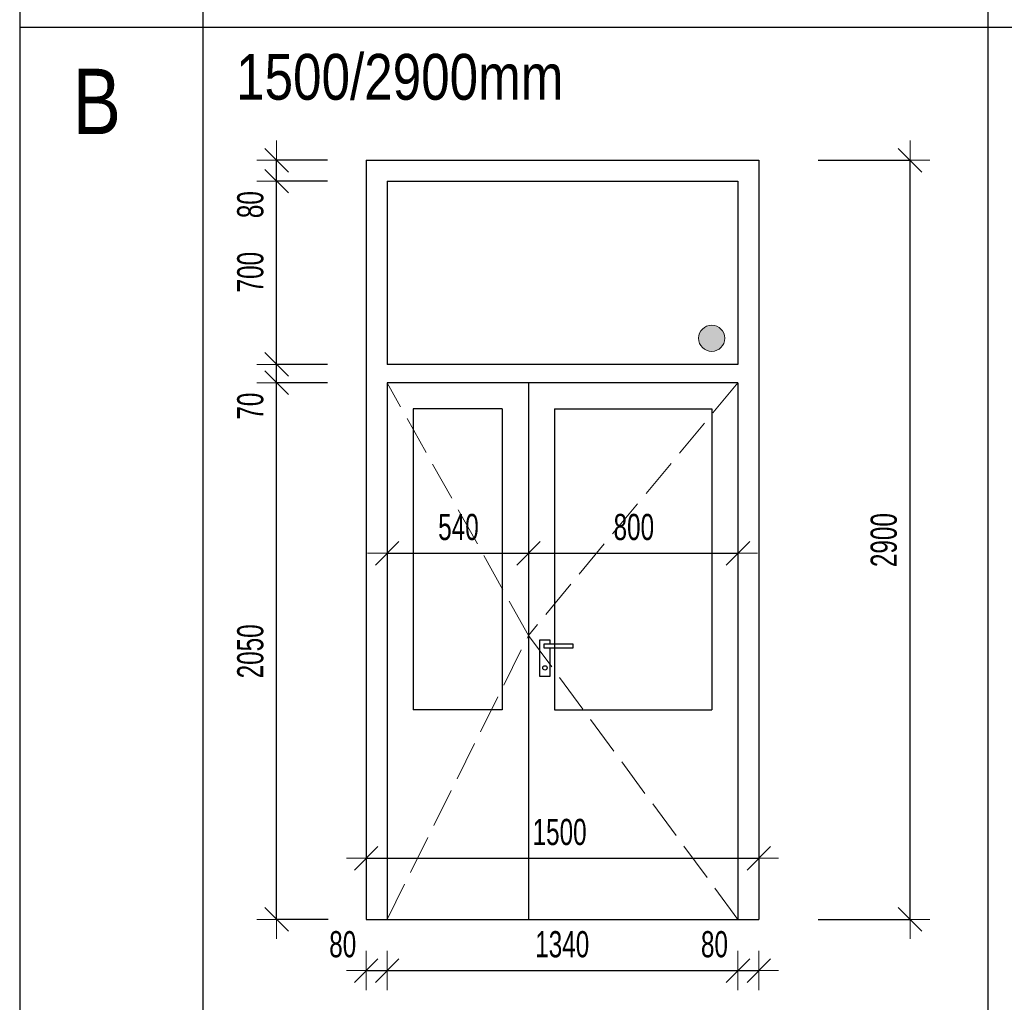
# Model space of a CAD drawing. Header units: millimetres. Extents: x -113432 to -55977, y -63841 to -50076.
# Tile 3 of 7: x -100839 to -97078, y -57999 to -54246. Entities that reach past the tile are written whole.
import ezdxf

# ---------------------------------------------------------------- set-up
doc = ezdxf.new("R2010")
doc.units = ezdxf.units.MM
doc.header["$PDMODE"] = 65
doc.linetypes.add('Carkovana 2x_1', pattern=[200, 150, -50])
doc.layers.add('XR$1$VÝPIS VNĚJŠÍCH VÝPLŇÍ_1', color=7, linetype='Continuous', lineweight=25)
doc.styles.add('ARIAL', font='ARIAL.TTF')
doc.styles.add('ARIALNARROW', font='ARIALN.TTF')
doc.dimstyles.new('DIMSTYLE_3', dxfattribs={"dimtxt": 100, "dimasz": 150, "dimexe": 0, "dimexo": 0, "dimgap": 50, "dimtad": 2, "dimdec": 0, "dimrnd": 5, "dimzin": 12, "dimdsep": 46, "dimtxsty": 'ARIALNARROW', "dimblk1": 'ALL_ML_STRICH', "dimblk2": 'ALL_ML_STRICH', "dimsah": 1, "dimcen": 0, "dimclrd": 6, "dimclre": 6, "dimclrt": 6, "dimadec": 0, "dimazin": 0, "dimtfac": 1, "dimtdec": 0, "dimtix": 1, "dimtmove": 2, "dimatfit": 3, "dimfxl": 0, "dimtzin": 0, "dimlwd": 0, "dimlwe": 13, "dimarcsym": 0})
doc.dimstyles.new('DIMSTYLE_5', dxfattribs={"dimtxt": 100, "dimasz": 150, "dimexe": 0, "dimexo": 0, "dimgap": 50, "dimtad": 2, "dimdec": 0, "dimrnd": 5, "dimzin": 12, "dimdsep": 46, "dimtxsty": 'ARIALNARROW', "dimblk1": 'ALL_ML_STRICH', "dimblk2": 'ALL_ML_STRICH', "dimsah": 1, "dimcen": 0, "dimclrd": 6, "dimclre": 6, "dimclrt": 6, "dimadec": 0, "dimazin": 0, "dimtfac": 1, "dimtdec": 0, "dimtix": 1, "dimtmove": 2, "dimatfit": 3, "dimfxl": 0, "dimtvp": 1.2, "dimtzin": 0, "dimlwd": 0, "dimlwe": 13, "dimarcsym": 0})

# ---------------------------------------------------------------- blocks, each defined once
blk = doc.blocks.new('ALL_ML_STRICH')
at = {"color": 0, "linetype": 'ByBlock', "lineweight": -2}
for p, q in [((-0.3, -0.3), (0.3, 0.3)), ((0, -0.5), (0, 0.5)), ((-1, 0), (0.5, 0))]:
    blk.add_line(p, q, dxfattribs=at)
blk = doc.blocks.new('*D40')
at = {"layer": 'DEFPOINTS', "color": 6, "linetype": 'Continuous', "lineweight": 13}
for p in [(-98015.7, -54782.6), (-98015.7, -57682.6), (-97438.1, -57682.6)]:
    blk.add_point(p, dxfattribs=at)
at = {"layer": 'XR$1$VÝPIS VNĚJŠÍCH VÝPLŇÍ_1', "color": 6, "linetype": 'Continuous', "lineweight": -2}
for p, q in [((-97789.4, -54782.6), (-97438.1, -54782.6)), ((-97438.1, -57682.6), (-97438.1, -54782.6)), ((-97789.4, -57682.6), (-97438.1, -57682.6))]:
    blk.add_line(p, q, dxfattribs=at)
at = {"layer": 'XR$1$VÝPIS VNĚJŠÍCH VÝPLŇÍ_1', "color": 6, "linetype": 'Continuous', "lineweight": 13, "xscale": 150, "yscale": 150, "zscale": 150}
for p, rotation in [((-97438.1, -54782.6), 90), ((-97438.1, -57682.6), 270)]:
    blk.add_blockref('ALL_ML_STRICH', p, dxfattribs=dict(at, rotation=rotation))
at = {"layer": 'XR$1$VÝPIS VNĚJŠÍCH VÝPLŇÍ_1', "color": 6, "linetype": 'Continuous', "lineweight": 13, "insert": (-97538.1, -56233.7), "char_height": 100, "width": 324.571, "attachment_point": 5, "rotation": 90, "style": 'ARIALNARROW'}
blk.add_mtext('\\W0.81;\\A1;{2900}', dxfattribs=at)
blk = doc.blocks.new('*D41')
at = {"layer": 'DEFPOINTS', "color": 6, "linetype": 'Continuous', "lineweight": 13}
for p in [(-99515.7, -57449.3), (-99515.7, -57682.6), (-98015.7, -57682.6)]:
    blk.add_point(p, dxfattribs=at)
at = {"layer": 'XR$1$VÝPIS VNĚJŠÍCH VÝPLŇÍ_1', "color": 6, "linetype": 'Continuous', "lineweight": -2}
for p, q in [((-99515.7, -57449.3), (-99515.7, -57449.3)), ((-99515.7, -57449.3), (-98015.7, -57449.3)), ((-98015.7, -57449.3), (-98015.7, -57449.3))]:
    blk.add_line(p, q, dxfattribs=at)
at = {"layer": 'XR$1$VÝPIS VNĚJŠÍCH VÝPLŇÍ_1', "color": 6, "linetype": 'Continuous', "lineweight": 13, "xscale": 150, "yscale": 150, "zscale": 150, "rotation": 180}
blk.add_blockref('ALL_ML_STRICH', (-99515.7, -57449.3), dxfattribs=at)
at = {"layer": 'XR$1$VÝPIS VNĚJŠÍCH VÝPLŇÍ_1', "color": 6, "linetype": 'Continuous', "lineweight": 13, "xscale": 150, "yscale": 150, "zscale": 150}
blk.add_blockref('ALL_ML_STRICH', (-98015.7, -57449.3), dxfattribs=at)
at = {"layer": 'XR$1$VÝPIS VNĚJŠÍCH VÝPLŇÍ_1', "color": 6, "linetype": 'Continuous', "lineweight": 13, "insert": (-98776.8, -57349.3), "char_height": 100, "width": 324.571, "attachment_point": 5, "style": 'ARIALNARROW'}
blk.add_mtext('\\W0.81;\\A1;{1500}', dxfattribs=at)
blk = doc.blocks.new('*D42')
at = {"layer": 'DEFPOINTS', "color": 6, "linetype": 'Continuous', "lineweight": 13}
for p in [(-99515.7, -57682.6), (-99435.7, -57682.6), (-99515.7, -57878.2)]:
    blk.add_point(p, dxfattribs=at)
at = {"layer": 'XR$1$VÝPIS VNĚJŠÍCH VÝPLŇÍ_1', "color": 6, "linetype": 'Continuous', "lineweight": -2}
for p, q in [((-99515.7, -57878.2), (-99515.7, -57878.2)), ((-99515.7, -57878.2), (-99435.7, -57878.2)), ((-99435.7, -57878.2), (-99435.7, -57878.2))]:
    blk.add_line(p, q, dxfattribs=at)
at = {"layer": 'XR$1$VÝPIS VNĚJŠÍCH VÝPLŇÍ_1', "color": 6, "linetype": 'Continuous', "lineweight": 13, "xscale": 150, "yscale": 150, "zscale": 150, "rotation": 180}
blk.add_blockref('ALL_ML_STRICH', (-99515.7, -57878.2), dxfattribs=at)
at = {"layer": 'XR$1$VÝPIS VNĚJŠÍCH VÝPLŇÍ_1', "color": 6, "linetype": 'Continuous', "lineweight": 13, "xscale": 150, "yscale": 150, "zscale": 150}
blk.add_blockref('ALL_ML_STRICH', (-99435.7, -57878.2), dxfattribs=at)
at = {"layer": 'XR$1$VÝPIS VNĚJŠÍCH VÝPLŇÍ_1', "color": 6, "linetype": 'Continuous', "lineweight": 13, "insert": (-99605.3, -57778.2), "char_height": 100, "width": 162.286, "attachment_point": 5, "style": 'ARIALNARROW'}
blk.add_mtext('\\W0.81;\\A1;{80}', dxfattribs=at)
blk = doc.blocks.new('*D43')
at = {"layer": 'DEFPOINTS', "color": 6, "linetype": 'Continuous', "lineweight": 13}
for p in [(-99435.7, -57682.6), (-98095.7, -57682.6), (-99435.7, -57878.2)]:
    blk.add_point(p, dxfattribs=at)
at = {"layer": 'XR$1$VÝPIS VNĚJŠÍCH VÝPLŇÍ_1', "color": 6, "linetype": 'Continuous', "lineweight": -2}
for p, q in [((-99435.7, -57878.2), (-99435.7, -57878.2)), ((-99435.7, -57878.2), (-98095.7, -57878.2)), ((-98095.7, -57878.2), (-98095.7, -57878.2))]:
    blk.add_line(p, q, dxfattribs=at)
at = {"layer": 'XR$1$VÝPIS VNĚJŠÍCH VÝPLŇÍ_1', "color": 6, "linetype": 'Continuous', "lineweight": 13, "xscale": 150, "yscale": 150, "zscale": 150, "rotation": 180}
blk.add_blockref('ALL_ML_STRICH', (-99435.7, -57878.2), dxfattribs=at)
at = {"layer": 'XR$1$VÝPIS VNĚJŠÍCH VÝPLŇÍ_1', "color": 6, "linetype": 'Continuous', "lineweight": 13, "xscale": 150, "yscale": 150, "zscale": 150}
blk.add_blockref('ALL_ML_STRICH', (-98095.7, -57878.2), dxfattribs=at)
at = {"layer": 'XR$1$VÝPIS VNĚJŠÍCH VÝPLŇÍ_1', "color": 6, "linetype": 'Continuous', "lineweight": 13, "insert": (-98766.8, -57778.2), "char_height": 100, "width": 324.571, "attachment_point": 5, "style": 'ARIALNARROW'}
blk.add_mtext('\\W0.81;\\A1;{1340}', dxfattribs=at)
blk = doc.blocks.new('*D44')
at = {"layer": 'DEFPOINTS', "color": 6, "linetype": 'Continuous', "lineweight": 13}
for p in [(-98095.7, -57682.6), (-98015.7, -57682.6), (-98095.7, -57878.2)]:
    blk.add_point(p, dxfattribs=at)
at = {"layer": 'XR$1$VÝPIS VNĚJŠÍCH VÝPLŇÍ_1', "color": 6, "linetype": 'Continuous', "lineweight": -2}
for p, q in [((-98095.7, -57878.2), (-98095.7, -57878.2)), ((-98095.7, -57878.2), (-98015.7, -57878.2)), ((-98015.7, -57878.2), (-98015.7, -57878.2))]:
    blk.add_line(p, q, dxfattribs=at)
at = {"layer": 'XR$1$VÝPIS VNĚJŠÍCH VÝPLŇÍ_1', "color": 6, "linetype": 'Continuous', "lineweight": 13, "xscale": 150, "yscale": 150, "zscale": 150, "rotation": 180}
blk.add_blockref('ALL_ML_STRICH', (-98095.7, -57878.2), dxfattribs=at)
at = {"layer": 'XR$1$VÝPIS VNĚJŠÍCH VÝPLŇÍ_1', "color": 6, "linetype": 'Continuous', "lineweight": 13, "xscale": 150, "yscale": 150, "zscale": 150}
blk.add_blockref('ALL_ML_STRICH', (-98015.7, -57878.2), dxfattribs=at)
at = {"layer": 'XR$1$VÝPIS VNĚJŠÍCH VÝPLŇÍ_1', "color": 6, "linetype": 'Continuous', "lineweight": 13, "insert": (-98185.3, -57778.2), "char_height": 100, "width": 162.286, "attachment_point": 5, "style": 'ARIALNARROW'}
blk.add_mtext('\\W0.81;\\A1;{80}', dxfattribs=at)
blk = doc.blocks.new('*D45')
at = {"layer": 'DEFPOINTS', "color": 6, "linetype": 'Continuous', "lineweight": 13}
for p in [(-99435.7, -56284.2), (-99435.7, -56284.2), (-98895.7, -56290.1)]:
    blk.add_point(p, dxfattribs=at)
at = {"layer": 'XR$1$VÝPIS VNĚJŠÍCH VÝPLŇÍ_1', "color": 6, "linetype": 'Continuous', "lineweight": -2}
for p, q in [((-99435.7, -56284.2), (-99435.7, -56284.2)), ((-99435.7, -56284.2), (-98895.7, -56284.2)), ((-98895.7, -56284.2), (-98895.7, -56284.2))]:
    blk.add_line(p, q, dxfattribs=at)
at = {"layer": 'XR$1$VÝPIS VNĚJŠÍCH VÝPLŇÍ_1', "color": 6, "linetype": 'Continuous', "lineweight": 13, "xscale": 150, "yscale": 150, "zscale": 150, "rotation": 180}
blk.add_blockref('ALL_ML_STRICH', (-99435.7, -56284.2), dxfattribs=at)
at = {"layer": 'XR$1$VÝPIS VNĚJŠÍCH VÝPLŇÍ_1', "color": 6, "linetype": 'Continuous', "lineweight": 13, "xscale": 150, "yscale": 150, "zscale": 150}
blk.add_blockref('ALL_ML_STRICH', (-98895.7, -56284.2), dxfattribs=at)
at = {"layer": 'XR$1$VÝPIS VNĚJŠÍCH VÝPLŇÍ_1', "color": 6, "linetype": 'Continuous', "lineweight": 13, "insert": (-99163.2, -56184.2), "char_height": 100, "width": 243.429, "attachment_point": 5, "style": 'ARIALNARROW'}
blk.add_mtext('\\W0.81;\\A1;{540}', dxfattribs=at)
blk = doc.blocks.new('*D46')
at = {"layer": 'DEFPOINTS', "color": 6, "linetype": 'Continuous', "lineweight": 13}
for p in [(-98895.7, -56284.2), (-98895.7, -56290.1), (-98095.7, -56290.1)]:
    blk.add_point(p, dxfattribs=at)
at = {"layer": 'XR$1$VÝPIS VNĚJŠÍCH VÝPLŇÍ_1', "color": 6, "linetype": 'Continuous', "lineweight": -2}
for p, q in [((-98895.7, -56284.2), (-98895.7, -56284.2)), ((-98895.7, -56284.2), (-98095.7, -56284.2)), ((-98095.7, -56284.2), (-98095.7, -56284.2))]:
    blk.add_line(p, q, dxfattribs=at)
at = {"layer": 'XR$1$VÝPIS VNĚJŠÍCH VÝPLŇÍ_1', "color": 6, "linetype": 'Continuous', "lineweight": 13, "xscale": 150, "yscale": 150, "zscale": 150, "rotation": 180}
blk.add_blockref('ALL_ML_STRICH', (-98895.7, -56284.2), dxfattribs=at)
at = {"layer": 'XR$1$VÝPIS VNĚJŠÍCH VÝPLŇÍ_1', "color": 6, "linetype": 'Continuous', "lineweight": 13, "xscale": 150, "yscale": 150, "zscale": 150}
blk.add_blockref('ALL_ML_STRICH', (-98095.7, -56284.2), dxfattribs=at)
at = {"layer": 'XR$1$VÝPIS VNĚJŠÍCH VÝPLŇÍ_1', "color": 6, "linetype": 'Continuous', "lineweight": 13, "insert": (-98493.2, -56184.2), "char_height": 100, "width": 243.429, "attachment_point": 5, "style": 'ARIALNARROW'}
blk.add_mtext('\\W0.81;\\A1;{800}', dxfattribs=at)
blk = doc.blocks.new('*D51')
at = {"layer": 'DEFPOINTS', "color": 6, "linetype": 'Continuous', "lineweight": 13}
for p in [(-99435.7, -55632.6), (-99857.9, -57682.6), (-99515.7, -57682.6)]:
    blk.add_point(p, dxfattribs=at)
at = {"layer": 'XR$1$VÝPIS VNĚJŠÍCH VÝPLŇÍ_1', "color": 6, "linetype": 'Continuous', "lineweight": -2}
for p, q in [((-99663.1, -55632.6), (-99857.9, -55632.6)), ((-99857.9, -57682.6), (-99857.9, -55632.6)), ((-99661.1, -57682.6), (-99857.9, -57682.6))]:
    blk.add_line(p, q, dxfattribs=at)
at = {"layer": 'XR$1$VÝPIS VNĚJŠÍCH VÝPLŇÍ_1', "color": 6, "linetype": 'Continuous', "lineweight": 13, "xscale": 150, "yscale": 150, "zscale": 150}
for p, rotation in [((-99857.9, -55632.6), 90), ((-99857.9, -57682.6), 270)]:
    blk.add_blockref('ALL_ML_STRICH', p, dxfattribs=dict(at, rotation=rotation))
at = {"layer": 'XR$1$VÝPIS VNĚJŠÍCH VÝPLŇÍ_1', "color": 6, "linetype": 'Continuous', "lineweight": 13, "insert": (-99957.9, -56658.7), "char_height": 100, "width": 324.571, "attachment_point": 5, "rotation": 90, "style": 'ARIALNARROW'}
blk.add_mtext('\\W0.81;\\A1;{2050}', dxfattribs=at)
blk = doc.blocks.new('*D52')
at = {"layer": 'DEFPOINTS', "color": 6, "linetype": 'Continuous', "lineweight": 13}
for p in [(-99435.7, -55562.6), (-99857.9, -55632.6), (-99435.7, -55632.6)]:
    blk.add_point(p, dxfattribs=at)
at = {"layer": 'XR$1$VÝPIS VNĚJŠÍCH VÝPLŇÍ_1', "color": 6, "linetype": 'Continuous', "lineweight": -2}
for p, q in [((-99663.1, -55562.6), (-99857.9, -55562.6)), ((-99857.9, -55632.6), (-99857.9, -55562.6)), ((-99663.1, -55632.6), (-99857.9, -55632.6))]:
    blk.add_line(p, q, dxfattribs=at)
at = {"layer": 'XR$1$VÝPIS VNĚJŠÍCH VÝPLŇÍ_1', "color": 6, "linetype": 'Continuous', "lineweight": 13, "xscale": 150, "yscale": 150, "zscale": 150}
for p, rotation in [((-99857.9, -55632.6), 270), ((-99857.9, -55562.6), 90)]:
    blk.add_blockref('ALL_ML_STRICH', p, dxfattribs=dict(at, rotation=rotation))
at = {"layer": 'XR$1$VÝPIS VNĚJŠÍCH VÝPLŇÍ_1', "color": 6, "linetype": 'Continuous', "lineweight": 13, "insert": (-99957.9, -55722.1), "char_height": 100, "width": 162.286, "attachment_point": 5, "rotation": 90, "style": 'ARIALNARROW'}
blk.add_mtext('\\W0.81;\\A1;{70}', dxfattribs=at)
blk = doc.blocks.new('*D53')
at = {"layer": 'DEFPOINTS', "color": 6, "linetype": 'Continuous', "lineweight": 13}
for p in [(-99435.7, -54862.6), (-99857.9, -55562.6), (-99435.7, -55562.6)]:
    blk.add_point(p, dxfattribs=at)
at = {"layer": 'XR$1$VÝPIS VNĚJŠÍCH VÝPLŇÍ_1', "color": 6, "linetype": 'Continuous', "lineweight": -2}
for p, q in [((-99663.8, -54862.6), (-99857.9, -54862.6)), ((-99857.9, -55562.6), (-99857.9, -54862.6)), ((-99663.1, -55562.6), (-99857.9, -55562.6))]:
    blk.add_line(p, q, dxfattribs=at)
at = {"layer": 'XR$1$VÝPIS VNĚJŠÍCH VÝPLŇÍ_1', "color": 6, "linetype": 'Continuous', "lineweight": 13, "xscale": 150, "yscale": 150, "zscale": 150}
for p, rotation in [((-99857.9, -54862.6), 90), ((-99857.9, -55562.6), 270)]:
    blk.add_blockref('ALL_ML_STRICH', p, dxfattribs=dict(at, rotation=rotation))
at = {"layer": 'XR$1$VÝPIS VNĚJŠÍCH VÝPLŇÍ_1', "color": 6, "linetype": 'Continuous', "lineweight": 13, "insert": (-99957.9, -55210.1), "char_height": 100, "width": 243.429, "attachment_point": 5, "rotation": 90, "style": 'ARIALNARROW'}
blk.add_mtext('\\W0.81;\\A1;{700}', dxfattribs=at)
blk = doc.blocks.new('*D54')
at = {"layer": 'DEFPOINTS', "color": 6, "linetype": 'Continuous', "lineweight": 13}
for p in [(-99515.7, -54782.6), (-99857.9, -54862.6), (-99435.7, -54862.6)]:
    blk.add_point(p, dxfattribs=at)
at = {"layer": 'XR$1$VÝPIS VNĚJŠÍCH VÝPLŇÍ_1', "color": 6, "linetype": 'Continuous', "lineweight": -2}
for p, q in [((-99663.8, -54782.6), (-99857.9, -54782.6)), ((-99857.9, -54862.6), (-99857.9, -54782.6)), ((-99663.8, -54862.6), (-99857.9, -54862.6))]:
    blk.add_line(p, q, dxfattribs=at)
at = {"layer": 'XR$1$VÝPIS VNĚJŠÍCH VÝPLŇÍ_1', "color": 6, "linetype": 'Continuous', "lineweight": 13, "xscale": 150, "yscale": 150, "zscale": 150}
for p, rotation in [((-99857.9, -54782.6), 90), ((-99857.9, -54862.6), 270)]:
    blk.add_blockref('ALL_ML_STRICH', p, dxfattribs=dict(at, rotation=rotation))
at = {"layer": 'XR$1$VÝPIS VNĚJŠÍCH VÝPLŇÍ_1', "color": 6, "linetype": 'Continuous', "lineweight": 13, "insert": (-99957.9, -54952.1), "char_height": 100, "width": 162.286, "attachment_point": 5, "rotation": 90, "style": 'ARIALNARROW'}
blk.add_mtext('\\W0.81;\\A1;{80}', dxfattribs=at)

msp = doc.modelspace()

# ---------------------------------------------------------------- hatches: boundary and pattern name
at = {"layer": 'XR$1$VÝPIS VNĚJŠÍCH VÝPLŇÍ_1', "linetype": 'Continuous', "lineweight": 13}
msp.add_hatch(color=253, dxfattribs=at).paths.add_polyline_path([(-98163.6, -55424.3), (-98170.7, -55419.3), (-98178.6, -55415.6), (-98187, -55413.3), (-98195.7, -55412.6), (-98204.4, -55413.3), (-98212.8, -55415.6), (-98220.7, -55419.3), (-98227.9, -55424.3), (-98234, -55430.4), (-98239, -55437.6), (-98242.7, -55445.5), (-98245, -55453.9), (-98245.7, -55462.6), (-98245, -55471.3), (-98242.7, -55479.7), (-98239, -55487.6), (-98234, -55494.7), (-98227.9, -55500.9), (-98220.7, -55505.9), (-98212.8, -55509.6), (-98204.4, -55511.8), (-98195.7, -55512.6), (-98187, -55511.8), (-98178.6, -55509.6), (-98170.7, -55505.9), (-98163.6, -55500.9), (-98157.4, -55494.7), (-98152.4, -55487.6), (-98148.7, -55479.7), (-98146.5, -55471.3), (-98145.7, -55462.6), (-98146.5, -55453.9), (-98148.7, -55445.5), (-98152.4, -55437.6), (-98157.4, -55430.4)])

# ---------------------------------------------------------------- linework, layer by layer
at = {"layer": 'XR$1$VÝPIS VNĚJŠÍCH VÝPLŇÍ_1', "color": 7, "linetype": 'Continuous', "lineweight": 25}
for p, q in [((-100839.3, -50075.7), (-100839.3, -63840.7)), ((-100139.3, -50075.7), (-100139.3, -63840.7)), ((-97141.4, -51075.7), (-97141.4, -58045.7)), ((-91139.3, -54275.7), (-100839.3, -54275.7)), ((-99515.7, -54782.6), (-99515.7, -57682.6)), ((-99515.7, -54782.6), (-98015.7, -54782.6)), ((-98015.7, -54782.6), (-98015.7, -57682.6)), ((-99435.7, -54862.6), (-98095.7, -54862.6)), ((-99435.7, -54862.6), (-99435.7, -55562.6)), ((-98095.7, -54862.6), (-98095.7, -55562.6)), ((-98095.7, -55562.6), (-99435.7, -55562.6)), ((-99435.7, -55632.6), (-99435.7, -57682.6)), ((-98095.7, -55632.6), (-99435.7, -55632.6)), ((-98895.7, -55632.6), (-98895.7, -57682.6)), ((-98095.7, -55632.6), (-98095.7, -57682.6)), ((-98995.7, -55732.6), (-99335.7, -55732.6)), ((-99335.7, -55732.6), (-99335.7, -56882.6)), ((-98995.7, -55732.6), (-98995.7, -56882.6)), ((-98795.7, -55732.6), (-98195.7, -55732.6)), ((-98795.7, -55732.6), (-98795.7, -56882.6)), ((-98195.7, -55732.6), (-98195.7, -56882.6)), ((-98995.7, -56882.6), (-99335.7, -56882.6)), ((-98795.7, -56882.6), (-98195.7, -56882.6)), ((-99515.7, -57682.6), (-98015.7, -57682.6))]:
    msp.add_line(p, q, dxfattribs=at)
at = {"layer": 'XR$1$VÝPIS VNĚJŠÍCH VÝPLŇÍ_1', "color": 7, "linetype": 'Carkovana 2x_1', "lineweight": 13}
for p, q in [((-98895.7, -56597.6), (-99435.7, -55632.6)), ((-98095.7, -55632.6), (-98895.7, -56597.6)), ((-99435.7, -57682.6), (-98895.7, -56597.6)), ((-98895.7, -56597.6), (-98095.7, -57682.6))]:
    msp.add_line(p, q, dxfattribs=at)
at = {"layer": 'XR$1$VÝPIS VNĚJŠÍCH VÝPLŇÍ_1', "color": 7, "linetype": 'Continuous', "lineweight": 25}
msp.add_lwpolyline([(-98812.3, -56631.3), (-98812.3, -56616.2), (-98853.1, -56616.2), (-98853.1, -56753.7), (-98812.3, -56753.7), (-98812.3, -56645.2)], dxfattribs=at)
msp.add_lwpolyline([(-98725, -56631.3), (-98837.3, -56631.3), (-98837.3, -56645.2), (-98725, -56645.2), (-98725, -56631.3)], close=True, dxfattribs=at)
at = {"layer": 'XR$1$VÝPIS VNĚJŠÍCH VÝPLŇÍ_1', "color": 7, "linetype": 'Continuous', "lineweight": 13}
msp.add_circle((-98195.7, -55462.6), 50, dxfattribs=at)
at = {"layer": 'XR$1$VÝPIS VNĚJŠÍCH VÝPLŇÍ_1', "color": 7, "linetype": 'Continuous', "lineweight": 25}
msp.add_circle((-98832.7, -56721.7), 8.3, dxfattribs=at)

# ---------------------------------------------------------------- texts
at = {"layer": 'XR$1$VÝPIS VNĚJŠÍCH VÝPLŇÍ_1', "color": 7, "linetype": 'Continuous', "lineweight": 35, "insert": (-100012.5, -54553.8), "char_height": 175, "width": 1327.429, "attachment_point": 7, "style": 'ARIAL'}
msp.add_mtext('\\W0.80;1500/2900mm', dxfattribs=at)
at = {"layer": 'XR$1$VÝPIS VNĚJŠÍCH VÝPLŇÍ_1', "color": 7, "linetype": 'Continuous', "lineweight": 50, "insert": (-100636.4, -54682.8), "char_height": 250, "width": 285.328, "attachment_point": 7, "style": 'ARIAL'}
msp.add_mtext('\\W0.79;B', dxfattribs=at)

# ---------------------------------------------------------------- dimensions: what is measured, and where the dimension line sits
at = {"layer": 'XR$1$VÝPIS VNĚJŠÍCH VÝPLŇÍ_1', "color": 6, "linetype": 'Continuous', "lineweight": 13}
for base, p1, p2, dimstyle, picture, middle in [((-99857.9, -54782.6), (-99663.8, -54862.6), (-99663.8, -54782.6), 'DIMSTYLE_5', '*D54', (-99957.9, -54952.1)), ((-97438.1, -54782.6), (-97789.4, -57682.6), (-97789.4, -54782.6), 'DIMSTYLE_3', '*D40', (-97538.1, -56233.7)), ((-99857.9, -54862.6), (-99663.1, -55562.6), (-99663.8, -54862.6), 'DIMSTYLE_3', '*D53', (-99957.9, -55210.1)), ((-99857.9, -55562.6), (-99663.1, -55632.6), (-99663.1, -55562.6), 'DIMSTYLE_5', '*D52', (-99957.9, -55722.1)), ((-99857.9, -55632.6), (-99661.1, -57682.6), (-99663.1, -55632.6), 'DIMSTYLE_3', '*D51', (-99957.9, -56658.7))]:
    dim = msp.add_linear_dim(base=base, p1=p1, p2=p2, angle=90, dimstyle=dimstyle, override={"dimpost": '<>', "dimclrd": 6, "dimclre": 6, "dimclrt": 6, "dimlwd": 0, "dimlwe": 13}, dxfattribs=at)
    dim.commit()
    dim.dimension.update_dxf_attribs({"geometry": picture, "text_midpoint": middle, "dimtype": 160})
for base, p1, p2, dimstyle, picture, middle in [((-98895.7, -56284.2), (-99435.7, -56284.2), (-98895.7, -56284.2), 'DIMSTYLE_3', '*D45', (-99163.2, -56184.2)), ((-98095.7, -56284.2), (-98895.7, -56284.2), (-98095.7, -56284.2), 'DIMSTYLE_3', '*D46', (-98493.2, -56184.2)), ((-98015.7, -57449.3), (-99515.7, -57449.3), (-98015.7, -57449.3), 'DIMSTYLE_3', '*D41', (-98776.8, -57349.3)), ((-99435.7, -57878.2), (-99515.7, -57878.2), (-99435.7, -57878.2), 'DIMSTYLE_5', '*D42', (-99605.3, -57778.2)), ((-98095.7, -57878.2), (-99435.7, -57878.2), (-98095.7, -57878.2), 'DIMSTYLE_3', '*D43', (-98766.8, -57778.2)), ((-98015.7, -57878.2), (-98095.7, -57878.2), (-98015.7, -57878.2), 'DIMSTYLE_5', '*D44', (-98185.3, -57778.2))]:
    dim = msp.add_linear_dim(base=base, p1=p1, p2=p2, dimstyle=dimstyle, override={"dimpost": '<>', "dimclrd": 6, "dimclre": 6, "dimclrt": 6, "dimlwd": 0, "dimlwe": 13}, dxfattribs=at)
    dim.commit()
    dim.dimension.update_dxf_attribs({"geometry": picture, "text_midpoint": middle, "dimtype": 160})

doc.saveas('drawing.dxf')
